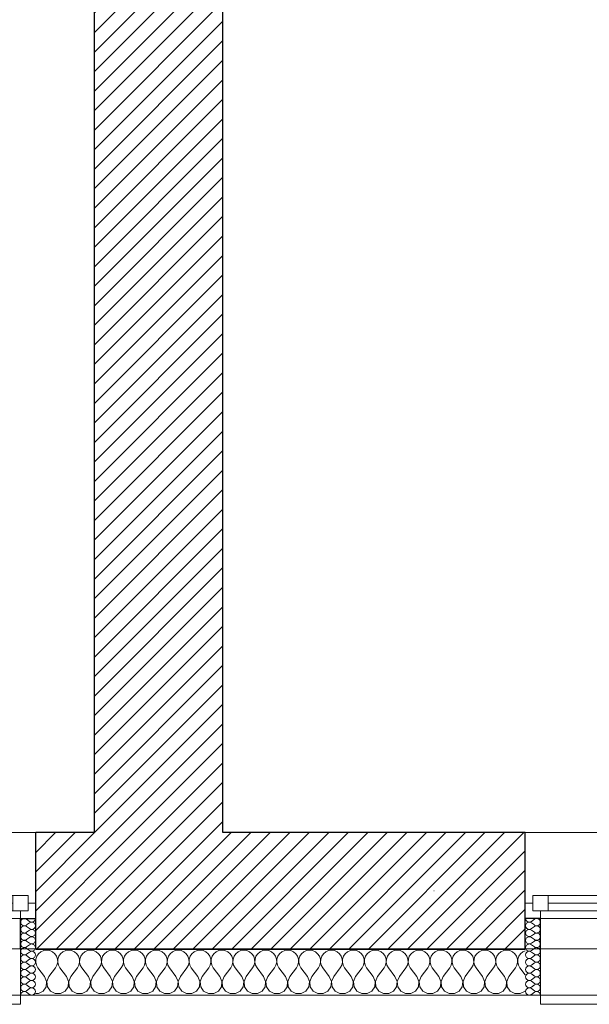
# Model space of a CAD drawing. Header units: millimetres. Extents: x -21056 to 421, y 9759 to 15589.
# Tile 48 of 120: x -4006 to -3820, y 9867 to 10188. Entities that reach past the tile are written whole.
import ezdxf

# ---------------------------------------------------------------- set-up
doc = ezdxf.new("R2010")
doc.units = ezdxf.units.MM
doc.header["$LTSCALE"] = 25
doc.header["$MEASUREMENT"] = 0
doc.linetypes.add('Kropki i Kreski', pattern=[670.277762, 352.777767, -176.388884, 0, -141.111112])
doc.linetypes.add('Przerywana', pattern=[240, 120, -120])
for name, color, linetype in [('Konstrukcja - Siatki mod', 7, 'Continuous'), ('KR_INW', 7, 'Continuous'), ('NAPIS_SODON', 7, 'Continuous'), ('Okna ArchiCADa', 7, 'Continuous')]:
    doc.layers.add(name, color=color, linetype=linetype)
for name, color, linetype, lineweight in [('Konstrukcja - Siatki mod_Nr_pióra__48', 1, 'Continuous', 15), ('KR_INW_Nr_pióra__101', 252, 'Continuous', 5), ('KR_INW_Nr_pióra__102', 3, 'Continuous', 5), ('KR_INW_Nr_pióra__27', 7, 'Continuous', 25), ('KR_INW_Nr_pióra__47', 7, 'Continuous', 15), ('NAPIS_SODON_Nr_pióra__1', 7, 'Continuous', 13), ('Okna ArchiCADa_Nr_pióra__1', 7, 'Continuous', 13), ('Okna ArchiCADa_Nr_pióra__27', 7, 'Continuous', 25)]:
    doc.layers.add(name, color=color, linetype=linetype, lineweight=lineweight)
pattern_1 = [(45, (0, 0), (-31.819804, 31.819804), [])]

# ---------------------------------------------------------------- blocks, each defined once
blk = doc.blocks.new('Strop_1', base_point=(179225, 121523.3))
at = {"layer": 'NAPIS_SODON_Nr_pióra__1', "linetype": 'Continuous', "flags": 128}
blk.add_lwpolyline([(179225, 121523.3), (179225.9, 107003.8), (250898.3, 107008.3), (250897.4, 121527.8)], close=True, dxfattribs=at)
blk = doc.blocks.new('*X226')
at = {"layer": 'KR_INW_Nr_pióra__102', "linetype": 'Continuous'}
for p, q in [((207679.2, 106972.5), (207678.7, 106962.6)), ((207682.3, 106981.8), (207679.2, 106972.5)), ((207687.9, 106989.9), (207682.3, 106981.8)), ((207695.5, 106996.2), (207687.9, 106989.9)), ((207704.5, 107000.2), (207695.5, 106996.2)), ((207714.3, 107001.6), (207704.5, 107000.2)), ((207724, 107000.2), (207714.3, 107001.6)), ((207733.1, 106996.2), (207724, 107000.2)), ((207740.6, 106989.9), (207733.1, 106996.2)), ((207746.2, 106981.8), (207740.6, 106989.9)), ((207749.4, 106972.5), (207746.2, 106981.8)), ((207749.9, 106962.6), (207749.4, 106972.5)), ((207750.6, 106972.5), (207750.1, 106962.6)), ((207753.8, 106981.8), (207750.6, 106972.5)), ((207759.4, 106989.9), (207753.8, 106981.8)), ((207766.9, 106996.2), (207759.4, 106989.9)), ((207776, 107000.2), (207766.9, 106996.2)), ((207785.7, 107001.6), (207776, 107000.2)), ((207795.5, 107000.2), (207785.7, 107001.6)), ((207804.5, 106996.2), (207795.5, 107000.2)), ((207812.1, 106989.9), (207804.5, 106996.2)), ((207817.7, 106981.8), (207812.1, 106989.9)), ((207820.8, 106972.5), (207817.7, 106981.8)), ((207821.3, 106962.6), (207820.8, 106972.5)), ((207822.1, 106972.5), (207821.6, 106962.6)), ((207825.2, 106981.8), (207822.1, 106972.5)), ((207830.8, 106989.9), (207825.2, 106981.8)), ((207838.4, 106996.2), (207830.8, 106989.9)), ((207847.4, 107000.2), (207838.4, 106996.2)), ((207857.1, 107001.6), (207847.4, 107000.2)), ((207866.9, 107000.2), (207857.1, 107001.6)), ((207875.9, 106996.2), (207866.9, 107000.2)), ((207883.5, 106989.9), (207875.9, 106996.2)), ((207889.1, 106981.8), (207883.5, 106989.9)), ((207892.2, 106972.5), (207889.1, 106981.8)), ((207892.7, 106962.6), (207892.2, 106972.5)), ((207893.5, 106972.5), (207893, 106962.6)), ((207896.6, 106981.8), (207893.5, 106972.5)), ((207902.2, 106989.9), (207896.6, 106981.8)), ((207909.8, 106996.2), (207902.2, 106989.9)), ((207918.8, 107000.2), (207909.8, 106996.2)), ((207928.6, 107001.6), (207918.8, 107000.2)), ((207938.3, 107000.2), (207928.6, 107001.6)), ((207947.3, 106996.2), (207938.3, 107000.2)), ((207954.9, 106989.9), (207947.3, 106996.2)), ((207960.5, 106981.8), (207954.9, 106989.9)), ((207963.7, 106972.5), (207960.5, 106981.8)), ((207964.1, 106962.6), (207963.7, 106972.5)), ((207964.9, 106972.5), (207964.4, 106962.6)), ((207968.1, 106981.8), (207964.9, 106972.5)), ((207973.6, 106989.9), (207968.1, 106981.8)), ((207981.2, 106996.2), (207973.6, 106989.9)), ((207990.2, 107000.2), (207981.2, 106996.2)), ((208000, 107001.6), (207990.2, 107000.2)), ((208009.8, 107000.2), (208000, 107001.6)), ((208018.8, 106996.2), (208009.8, 107000.2)), ((208026.4, 106989.9), (208018.8, 106996.2)), ((208031.9, 106981.8), (208026.4, 106989.9)), ((208035.1, 106972.5), (208031.9, 106981.8)), ((208035.6, 106962.6), (208035.1, 106972.5)), ((208036.3, 106972.5), (208035.9, 106962.6)), ((208039.5, 106981.8), (208036.3, 106972.5)), ((208045.1, 106989.9), (208039.5, 106981.8)), ((208052.7, 106996.2), (208045.1, 106989.9)), ((208061.7, 107000.2), (208052.7, 106996.2)), ((208071.4, 107001.6), (208061.7, 107000.2)), ((208081.2, 107000.2), (208071.4, 107001.6)), ((208090.2, 106996.2), (208081.2, 107000.2)), ((208097.8, 106989.9), (208090.2, 106996.2)), ((208103.4, 106981.8), (208097.8, 106989.9)), ((208106.5, 106972.5), (208103.4, 106981.8)), ((208107, 106962.6), (208106.5, 106972.5)), ((208107.8, 106972.5), (208107.3, 106962.6)), ((208110.9, 106981.8), (208107.8, 106972.5)), ((208116.5, 106989.9), (208110.9, 106981.8)), ((208124.1, 106996.2), (208116.5, 106989.9)), ((208133.1, 107000.2), (208124.1, 106996.2)), ((208142.9, 107001.6), (208133.1, 107000.2)), ((208152.6, 107000.2), (208142.9, 107001.6)), ((208161.6, 106996.2), (208152.6, 107000.2)), ((208169.2, 106989.9), (208161.6, 106996.2)), ((208174.8, 106981.8), (208169.2, 106989.9)), ((208177.9, 106972.5), (208174.8, 106981.8)), ((208178.4, 106962.6), (208177.9, 106972.5)), ((208179.2, 106972.5), (208178.7, 106962.6)), ((208182.3, 106981.8), (208179.2, 106972.5)), ((208187.9, 106989.9), (208182.3, 106981.8)), ((208195.5, 106996.2), (208187.9, 106989.9)), ((208204.5, 107000.2), (208195.5, 106996.2)), ((208214.3, 107001.6), (208204.5, 107000.2)), ((208224, 107000.2), (208214.3, 107001.6)), ((208233.1, 106996.2), (208224, 107000.2)), ((208240.6, 106989.9), (208233.1, 106996.2)), ((208246.2, 106981.8), (208240.6, 106989.9)), ((208249.4, 106972.5), (208246.2, 106981.8)), ((208249.9, 106962.6), (208249.4, 106972.5)), ((208250.6, 106972.5), (208250.1, 106962.6)), ((208253.8, 106981.8), (208250.6, 106972.5)), ((208259.4, 106989.9), (208253.8, 106981.8)), ((208266.9, 106996.2), (208259.4, 106989.9)), ((208276, 107000.2), (208266.9, 106996.2)), ((208285.7, 107001.6), (208276, 107000.2)), ((208295.5, 107000.2), (208285.7, 107001.6)), ((208304.5, 106996.2), (208295.5, 107000.2)), ((208312.1, 106989.9), (208304.5, 106996.2)), ((208317.7, 106981.8), (208312.1, 106989.9)), ((208320.8, 106972.5), (208317.7, 106981.8)), ((208321.3, 106962.6), (208320.8, 106972.5)), ((208322.1, 106972.5), (208321.6, 106962.6)), ((208325.2, 106981.8), (208322.1, 106972.5)), ((208330.8, 106989.9), (208325.2, 106981.8)), ((208338.4, 106996.2), (208330.8, 106989.9)), ((208347.4, 107000.2), (208338.4, 106996.2)), ((208357.1, 107001.6), (208347.4, 107000.2)), ((208366.9, 107000.2), (208357.1, 107001.6)), ((208375.9, 106996.2), (208366.9, 107000.2)), ((208383.5, 106989.9), (208375.9, 106996.2)), ((208389.1, 106981.8), (208383.5, 106989.9)), ((208392.2, 106972.5), (208389.1, 106981.8)), ((208392.7, 106962.6), (208392.2, 106972.5)), ((208393.5, 106972.5), (208393, 106962.6)), ((208396.6, 106981.8), (208393.5, 106972.5)), ((208402.2, 106989.9), (208396.6, 106981.8)), ((208409.8, 106996.2), (208402.2, 106989.9)), ((208418.8, 107000.2), (208409.8, 106996.2)), ((208428.6, 107001.6), (208418.8, 107000.2)), ((208438.3, 107000.2), (208428.6, 107001.6)), ((208447.3, 106996.2), (208438.3, 107000.2)), ((208454.9, 106989.9), (208447.3, 106996.2)), ((208460.5, 106981.8), (208454.9, 106989.9)), ((208463.7, 106972.5), (208460.5, 106981.8)), ((208464.1, 106962.6), (208463.7, 106972.5)), ((208464.9, 106972.5), (208464.4, 106962.6)), ((208468.1, 106981.8), (208464.9, 106972.5)), ((208473.6, 106989.9), (208468.1, 106981.8)), ((208481.2, 106996.2), (208473.6, 106989.9)), ((208490.2, 107000.2), (208481.2, 106996.2)), ((208500, 107001.6), (208490.2, 107000.2)), ((208509.8, 107000.2), (208500, 107001.6)), ((208518.8, 106996.2), (208509.8, 107000.2)), ((208526.4, 106989.9), (208518.8, 106996.2)), ((208531.9, 106981.8), (208526.4, 106989.9)), ((208535.1, 106972.5), (208531.9, 106981.8)), ((208535.6, 106962.6), (208535.1, 106972.5)), ((208536.3, 106972.5), (208535.9, 106962.6)), ((208539.5, 106981.8), (208536.3, 106972.5)), ((208545.1, 106989.9), (208539.5, 106981.8)), ((208552.7, 106996.2), (208545.1, 106989.9)), ((208561.7, 107000.2), (208552.7, 106996.2)), ((208571.4, 107001.6), (208561.7, 107000.2)), ((208581.2, 107000.2), (208571.4, 107001.6)), ((208590.2, 106996.2), (208581.2, 107000.2)), ((208597.8, 106989.9), (208590.2, 106996.2)), ((208603.4, 106981.8), (208597.8, 106989.9)), ((208606.5, 106972.5), (208603.4, 106981.8)), ((208607, 106962.6), (208606.5, 106972.5)), ((208607.8, 106972.5), (208607.3, 106962.6)), ((208610.9, 106981.8), (208607.8, 106972.5)), ((208616.5, 106989.9), (208610.9, 106981.8)), ((208624.1, 106996.2), (208616.5, 106989.9)), ((208633.1, 107000.2), (208624.1, 106996.2)), ((208642.9, 107001.6), (208633.1, 107000.2)), ((208652.6, 107000.2), (208642.9, 107001.6)), ((208661.6, 106996.2), (208652.6, 107000.2)), ((208669.2, 106989.9), (208661.6, 106996.2)), ((208674.8, 106981.8), (208669.2, 106989.9)), ((208677.9, 106972.5), (208674.8, 106981.8)), ((208678.4, 106962.6), (208677.9, 106972.5)), ((208679.2, 106972.5), (208678.7, 106962.6)), ((208682.3, 106981.8), (208679.2, 106972.5)), ((208687.9, 106989.9), (208682.3, 106981.8)), ((208695.5, 106996.2), (208687.9, 106989.9)), ((208704.5, 107000.2), (208695.5, 106996.2)), ((208714.3, 107001.6), (208704.5, 107000.2)), ((208724, 107000.2), (208714.3, 107001.6)), ((208733.1, 106996.2), (208724, 107000.2)), ((208740.6, 106989.9), (208733.1, 106996.2)), ((208746.2, 106981.8), (208740.6, 106989.9)), ((208749.4, 106972.5), (208746.2, 106981.8)), ((208749.9, 106962.6), (208749.4, 106972.5)), ((208750.6, 106972.5), (208750.1, 106962.6)), ((208753.8, 106981.8), (208750.6, 106972.5)), ((208759.4, 106989.9), (208753.8, 106981.8)), ((208766.9, 106996.2), (208759.4, 106989.9)), ((208776, 107000.2), (208766.9, 106996.2)), ((208785.7, 107001.6), (208776, 107000.2)), ((208795.5, 107000.2), (208785.7, 107001.6)), ((208804.5, 106996.2), (208795.5, 107000.2)), ((208812.1, 106989.9), (208804.5, 106996.2)), ((208817.7, 106981.8), (208812.1, 106989.9)), ((208820.8, 106972.5), (208817.7, 106981.8)), ((208821.3, 106962.6), (208820.8, 106972.5)), ((208822.1, 106972.5), (208821.6, 106962.6)), ((208825.2, 106981.8), (208822.1, 106972.5)), ((208830.8, 106989.9), (208825.2, 106981.8)), ((208838.4, 106996.2), (208830.8, 106989.9)), ((208847.4, 107000.2), (208838.4, 106996.2)), ((208857.1, 107001.6), (208847.4, 107000.2)), ((208866.9, 107000.2), (208857.1, 107001.6)), ((208875.9, 106996.2), (208866.9, 107000.2)), ((208883.5, 106989.9), (208875.9, 106996.2)), ((208889.1, 106981.8), (208883.5, 106989.9)), ((208892.2, 106972.5), (208889.1, 106981.8)), ((208892.7, 106962.6), (208892.2, 106972.5)), ((208893.5, 106972.5), (208893, 106962.6)), ((208896.6, 106981.8), (208893.5, 106972.5)), ((208902.2, 106989.9), (208896.6, 106981.8)), ((208909.8, 106996.2), (208902.2, 106989.9)), ((208918.8, 107000.2), (208909.8, 106996.2)), ((208928.6, 107001.6), (208918.8, 107000.2)), ((208938.3, 107000.2), (208928.6, 107001.6)), ((208947.3, 106996.2), (208938.3, 107000.2)), ((208954.9, 106989.9), (208947.3, 106996.2)), ((208960.5, 106981.8), (208954.9, 106989.9)), ((208963.7, 106972.5), (208960.5, 106981.8)), ((208964.1, 106962.6), (208963.7, 106972.5)), ((208964.9, 106972.5), (208964.4, 106962.6)), ((208968.1, 106981.8), (208964.9, 106972.5)), ((208973.6, 106989.9), (208968.1, 106981.8)), ((208981.2, 106996.2), (208973.6, 106989.9)), ((208990.2, 107000.2), (208981.2, 106996.2)), ((209000, 107001.6), (208990.2, 107000.2)), ((209009.8, 107000.2), (209000, 107001.6)), ((209018.8, 106996.2), (209009.8, 107000.2)), ((209026.4, 106989.9), (209018.8, 106996.2)), ((209031.9, 106981.8), (209026.4, 106989.9)), ((209035.1, 106972.5), (209031.9, 106981.8)), ((209035.6, 106962.6), (209035.1, 106972.5)), ((209036.3, 106972.5), (209035.9, 106962.6)), ((209039.5, 106981.8), (209036.3, 106972.5)), ((209045.1, 106989.9), (209039.5, 106981.8)), ((209052.7, 106996.2), (209045.1, 106989.9)), ((209061.7, 107000.2), (209052.7, 106996.2)), ((209071.4, 107001.6), (209061.7, 107000.2)), ((209081.2, 107000.2), (209071.4, 107001.6)), ((209090.2, 106996.2), (209081.2, 107000.2)), ((209097.8, 106989.9), (209090.2, 106996.2)), ((209103.4, 106981.8), (209097.8, 106989.9)), ((209106.5, 106972.5), (209103.4, 106981.8)), ((209107, 106962.6), (209106.5, 106972.5)), ((209107.8, 106972.5), (209107.3, 106962.6)), ((209110.9, 106981.8), (209107.8, 106972.5)), ((209116.5, 106989.9), (209110.9, 106981.8)), ((209124.1, 106996.2), (209116.5, 106989.9)), ((209133.1, 107000.2), (209124.1, 106996.2)), ((209142.9, 107001.6), (209133.1, 107000.2)), ((209152.6, 107000.2), (209142.9, 107001.6)), ((209161.6, 106996.2), (209152.6, 107000.2)), ((209169.2, 106989.9), (209161.6, 106996.2)), ((209174.8, 106981.8), (209169.2, 106989.9)), ((209177.9, 106972.5), (209174.8, 106981.8)), ((209178.4, 106962.6), (209177.9, 106972.5)), ((209179.2, 106972.5), (209178.7, 106962.6)), ((209182.3, 106981.8), (209179.2, 106972.5)), ((209187.9, 106989.9), (209182.3, 106981.8)), ((209195.5, 106996.2), (209187.9, 106989.9)), ((209204.5, 107000.2), (209195.5, 106996.2)), ((209214.3, 107001.6), (209204.5, 107000.2)), ((209224, 107000.2), (209214.3, 107001.6)), ((209233.1, 106996.2), (209224, 107000.2)), ((209240.6, 106989.9), (209233.1, 106996.2)), ((209246.2, 106981.8), (209240.6, 106989.9)), ((209249.4, 106972.5), (209246.2, 106981.8)), ((209249.9, 106962.6), (209249.4, 106972.5)), ((209250.6, 106972.5), (209250.1, 106962.6)), ((209253.8, 106981.8), (209250.6, 106972.5)), ((209259.4, 106989.9), (209253.8, 106981.8)), ((209266.9, 106996.2), (209259.4, 106989.9)), ((209275, 106999.8), (209266.9, 106996.2)), ((207678.4, 106962.6), (207678.3, 106965.5)), ((207678.3, 106962.1), (207678.4, 106962.6)), ((207678.7, 106962.6), (207680.9, 106953.1)), ((207680.9, 106953.1), (207685.7, 106944.4)), ((207707.1, 106915.9), (207685.7, 106944.4)), ((207721.4, 106915.9), (207742.9, 106944.4)), ((207742.9, 106944.4), (207747.6, 106953.1)), ((207747.6, 106953.1), (207749.9, 106962.6)), ((207750.1, 106962.6), (207752.4, 106953.1)), ((207752.4, 106953.1), (207757.1, 106944.4)), ((207778.6, 106915.9), (207757.1, 106944.4)), ((207792.9, 106915.9), (207814.3, 106944.4)), ((207814.3, 106944.4), (207819.1, 106953.1)), ((207819.1, 106953.1), (207821.3, 106962.6)), ((207821.6, 106962.6), (207823.8, 106953.1)), ((207823.8, 106953.1), (207828.6, 106944.4)), ((207850, 106915.9), (207828.6, 106944.4)), ((207864.3, 106915.9), (207885.7, 106944.4)), ((207885.7, 106944.4), (207890.5, 106953.1)), ((207890.5, 106953.1), (207892.7, 106962.6)), ((207893, 106962.6), (207895.2, 106953.1)), ((207895.2, 106953.1), (207900, 106944.4)), ((207921.4, 106915.9), (207900, 106944.4)), ((207935.7, 106915.9), (207957.1, 106944.4)), ((207957.1, 106944.4), (207961.9, 106953.1)), ((207961.9, 106953.1), (207964.1, 106962.6)), ((207964.4, 106962.6), (207966.7, 106953.1)), ((207966.7, 106953.1), (207971.4, 106944.4)), ((207992.9, 106915.9), (207971.4, 106944.4)), ((208007.1, 106915.9), (208028.6, 106944.4)), ((208028.6, 106944.4), (208033.3, 106953.1)), ((208033.3, 106953.1), (208035.6, 106962.6)), ((208035.9, 106962.6), (208038.1, 106953.1)), ((208038.1, 106953.1), (208042.9, 106944.4)), ((208064.3, 106915.9), (208042.9, 106944.4)), ((208078.6, 106915.9), (208100, 106944.4)), ((208100, 106944.4), (208104.8, 106953.1)), ((208104.8, 106953.1), (208107, 106962.6)), ((208107.3, 106962.6), (208109.5, 106953.1)), ((208109.5, 106953.1), (208114.3, 106944.4)), ((208135.7, 106915.9), (208114.3, 106944.4)), ((208150, 106915.9), (208171.4, 106944.4)), ((208171.4, 106944.4), (208176.2, 106953.1)), ((208176.2, 106953.1), (208178.4, 106962.6)), ((208178.7, 106962.6), (208180.9, 106953.1)), ((208180.9, 106953.1), (208185.7, 106944.4)), ((208207.1, 106915.9), (208185.7, 106944.4)), ((208221.4, 106915.9), (208242.9, 106944.4)), ((208242.9, 106944.4), (208247.6, 106953.1)), ((208247.6, 106953.1), (208249.9, 106962.6)), ((208250.1, 106962.6), (208252.4, 106953.1)), ((208252.4, 106953.1), (208257.1, 106944.4)), ((208278.6, 106915.9), (208257.1, 106944.4)), ((208292.9, 106915.9), (208314.3, 106944.4)), ((208314.3, 106944.4), (208319.1, 106953.1)), ((208319.1, 106953.1), (208321.3, 106962.6)), ((208321.6, 106962.6), (208323.8, 106953.1)), ((208323.8, 106953.1), (208328.6, 106944.4)), ((208350, 106915.9), (208328.6, 106944.4)), ((208364.3, 106915.9), (208385.7, 106944.4)), ((208385.7, 106944.4), (208390.5, 106953.1)), ((208390.5, 106953.1), (208392.7, 106962.6)), ((208393, 106962.6), (208395.2, 106953.1)), ((208395.2, 106953.1), (208400, 106944.4)), ((208421.4, 106915.9), (208400, 106944.4)), ((208435.7, 106915.9), (208457.1, 106944.4)), ((208457.1, 106944.4), (208461.9, 106953.1)), ((208461.9, 106953.1), (208464.1, 106962.6)), ((208464.4, 106962.6), (208466.7, 106953.1)), ((208466.7, 106953.1), (208471.4, 106944.4)), ((208492.9, 106915.9), (208471.4, 106944.4)), ((208507.1, 106915.9), (208528.6, 106944.4)), ((208528.6, 106944.4), (208533.3, 106953.1)), ((208533.3, 106953.1), (208535.6, 106962.6)), ((208535.9, 106962.6), (208538.1, 106953.1)), ((208538.1, 106953.1), (208542.9, 106944.4)), ((208564.3, 106915.9), (208542.9, 106944.4)), ((208578.6, 106915.9), (208600, 106944.4)), ((208600, 106944.4), (208604.8, 106953.1)), ((208604.8, 106953.1), (208607, 106962.6)), ((208607.3, 106962.6), (208609.5, 106953.1)), ((208609.5, 106953.1), (208614.3, 106944.4)), ((208635.7, 106915.9), (208614.3, 106944.4)), ((208650, 106915.9), (208671.4, 106944.4)), ((208671.4, 106944.4), (208676.2, 106953.1)), ((208676.2, 106953.1), (208678.4, 106962.6)), ((208678.7, 106962.6), (208680.9, 106953.1)), ((208680.9, 106953.1), (208685.7, 106944.4)), ((208707.1, 106915.9), (208685.7, 106944.4)), ((208721.4, 106915.9), (208742.9, 106944.4)), ((208742.9, 106944.4), (208747.6, 106953.1)), ((208747.6, 106953.1), (208749.9, 106962.6)), ((208750.1, 106962.6), (208752.4, 106953.1)), ((208752.4, 106953.1), (208757.1, 106944.4)), ((208778.6, 106915.9), (208757.1, 106944.4)), ((208792.9, 106915.9), (208814.3, 106944.4)), ((208814.3, 106944.4), (208819.1, 106953.1)), ((208819.1, 106953.1), (208821.3, 106962.6)), ((208821.6, 106962.6), (208823.8, 106953.1)), ((208823.8, 106953.1), (208828.6, 106944.4)), ((208850, 106915.9), (208828.6, 106944.4)), ((208864.3, 106915.9), (208885.7, 106944.4)), ((208885.7, 106944.4), (208890.5, 106953.1)), ((208890.5, 106953.1), (208892.7, 106962.6)), ((208893, 106962.6), (208895.2, 106953.1)), ((208895.2, 106953.1), (208900, 106944.4)), ((208921.4, 106915.9), (208900, 106944.4)), ((208935.7, 106915.9), (208957.1, 106944.4)), ((208957.1, 106944.4), (208961.9, 106953.1)), ((208961.9, 106953.1), (208964.1, 106962.6)), ((208964.4, 106962.6), (208966.7, 106953.1)), ((208966.7, 106953.1), (208971.4, 106944.4)), ((208992.9, 106915.9), (208971.4, 106944.4)), ((209007.1, 106915.9), (209028.6, 106944.4)), ((209028.6, 106944.4), (209033.3, 106953.1)), ((209033.3, 106953.1), (209035.6, 106962.6)), ((209035.9, 106962.6), (209038.1, 106953.1)), ((209038.1, 106953.1), (209042.9, 106944.4)), ((209064.3, 106915.9), (209042.9, 106944.4)), ((209078.6, 106915.9), (209100, 106944.4)), ((209100, 106944.4), (209104.8, 106953.1)), ((209104.8, 106953.1), (209107, 106962.6)), ((209107.3, 106962.6), (209109.5, 106953.1)), ((209109.5, 106953.1), (209114.3, 106944.4)), ((209135.7, 106915.9), (209114.3, 106944.4)), ((209150, 106915.9), (209171.4, 106944.4)), ((209171.4, 106944.4), (209176.2, 106953.1)), ((209176.2, 106953.1), (209178.4, 106962.6)), ((209178.7, 106962.6), (209180.9, 106953.1)), ((209180.9, 106953.1), (209185.7, 106944.4)), ((209207.1, 106915.9), (209185.7, 106944.4)), ((209221.4, 106915.9), (209242.9, 106944.4)), ((209242.9, 106944.4), (209247.6, 106953.1)), ((209247.6, 106953.1), (209249.9, 106962.6)), ((209250.1, 106962.6), (209252.4, 106953.1)), ((209252.4, 106953.1), (209257.1, 106944.4)), ((209275, 106920.7), (209257.1, 106944.4)), ((207713.9, 106899.8), (207707.1, 106915.9)), ((207721.4, 106915.9), (207714.7, 106899.8)), ((207785.3, 106899.8), (207778.6, 106915.9)), ((207792.9, 106915.9), (207786.1, 106899.8)), ((207856.7, 106899.8), (207850, 106915.9)), ((207864.3, 106915.9), (207857.6, 106899.8)), ((207928.2, 106899.8), (207921.4, 106915.9)), ((207935.7, 106915.9), (207929, 106899.8)), ((207999.6, 106899.8), (207992.9, 106915.9)), ((208007.1, 106915.9), (208000.4, 106899.8)), ((208071, 106899.8), (208064.3, 106915.9)), ((208078.6, 106915.9), (208071.8, 106899.8)), ((208142.4, 106899.8), (208135.7, 106915.9)), ((208150, 106915.9), (208143.3, 106899.8)), ((208213.9, 106899.8), (208207.1, 106915.9)), ((208221.4, 106915.9), (208214.7, 106899.8)), ((208285.3, 106899.8), (208278.6, 106915.9)), ((208292.9, 106915.9), (208286.1, 106899.8)), ((208356.7, 106899.8), (208350, 106915.9)), ((208364.3, 106915.9), (208357.6, 106899.8)), ((208428.2, 106899.8), (208421.4, 106915.9)), ((208435.7, 106915.9), (208429, 106899.8)), ((208499.6, 106899.8), (208492.9, 106915.9)), ((208507.1, 106915.9), (208500.4, 106899.8)), ((208571, 106899.8), (208564.3, 106915.9)), ((208578.6, 106915.9), (208571.8, 106899.8)), ((208642.4, 106899.8), (208635.7, 106915.9)), ((208650, 106915.9), (208643.3, 106899.8)), ((208713.9, 106899.8), (208707.1, 106915.9)), ((208721.4, 106915.9), (208714.7, 106899.8)), ((208785.3, 106899.8), (208778.6, 106915.9)), ((208792.9, 106915.9), (208786.1, 106899.8)), ((208856.7, 106899.8), (208850, 106915.9)), ((208864.3, 106915.9), (208857.6, 106899.8)), ((208928.2, 106899.8), (208921.4, 106915.9)), ((208935.7, 106915.9), (208929, 106899.8)), ((208999.6, 106899.8), (208992.9, 106915.9)), ((209007.1, 106915.9), (209000.4, 106899.8)), ((209071, 106899.8), (209064.3, 106915.9)), ((209078.6, 106915.9), (209071.8, 106899.8)), ((209142.4, 106899.8), (209135.7, 106915.9)), ((209150, 106915.9), (209143.3, 106899.8)), ((209213.9, 106899.8), (209207.1, 106915.9)), ((209221.4, 106915.9), (209214.7, 106899.8)), ((207702.6, 106868), (207712.2, 106882.5)), ((207712.2, 106882.5), (207713.9, 106899.8)), ((207714.7, 106899.8), (207716.3, 106882.5)), ((207716.3, 106882.5), (207726, 106868)), ((207774, 106868), (207783.7, 106882.5)), ((207783.7, 106882.5), (207785.3, 106899.8)), ((207786.1, 106899.8), (207787.8, 106882.5)), ((207787.8, 106882.5), (207797.4, 106868)), ((207845.5, 106868), (207855.1, 106882.5)), ((207855.1, 106882.5), (207856.7, 106899.8)), ((207857.6, 106899.8), (207859.2, 106882.5)), ((207859.2, 106882.5), (207868.8, 106868)), ((207916.9, 106868), (207926.5, 106882.5)), ((207926.5, 106882.5), (207928.2, 106899.8)), ((207929, 106899.8), (207930.6, 106882.5)), ((207930.6, 106882.5), (207940.3, 106868)), ((207988.3, 106868), (207997.9, 106882.5)), ((207997.9, 106882.5), (207999.6, 106899.8)), ((208000.4, 106899.8), (208002.1, 106882.5)), ((208002.1, 106882.5), (208011.7, 106868)), ((208059.7, 106868), (208069.4, 106882.5)), ((208069.4, 106882.5), (208071, 106899.8)), ((208071.8, 106899.8), (208073.5, 106882.5)), ((208073.5, 106882.5), (208083.1, 106868)), ((208131.2, 106868), (208140.8, 106882.5)), ((208140.8, 106882.5), (208142.4, 106899.8)), ((208143.3, 106899.8), (208144.9, 106882.5)), ((208144.9, 106882.5), (208154.5, 106868)), ((208202.6, 106868), (208212.2, 106882.5)), ((208212.2, 106882.5), (208213.9, 106899.8)), ((208214.7, 106899.8), (208216.3, 106882.5)), ((208216.3, 106882.5), (208226, 106868)), ((208274, 106868), (208283.7, 106882.5)), ((208283.7, 106882.5), (208285.3, 106899.8)), ((208286.1, 106899.8), (208287.8, 106882.5)), ((208287.8, 106882.5), (208297.4, 106868)), ((208345.5, 106868), (208355.1, 106882.5)), ((208355.1, 106882.5), (208356.7, 106899.8)), ((208357.6, 106899.8), (208359.2, 106882.5)), ((208359.2, 106882.5), (208368.8, 106868)), ((208416.9, 106868), (208426.5, 106882.5)), ((208426.5, 106882.5), (208428.2, 106899.8)), ((208429, 106899.8), (208430.6, 106882.5)), ((208430.6, 106882.5), (208440.3, 106868)), ((208488.3, 106868), (208497.9, 106882.5)), ((208497.9, 106882.5), (208499.6, 106899.8)), ((208500.4, 106899.8), (208502.1, 106882.5)), ((208502.1, 106882.5), (208511.7, 106868)), ((208559.7, 106868), (208569.4, 106882.5)), ((208569.4, 106882.5), (208571, 106899.8)), ((208571.8, 106899.8), (208573.5, 106882.5)), ((208573.5, 106882.5), (208583.1, 106868)), ((208631.2, 106868), (208640.8, 106882.5)), ((208640.8, 106882.5), (208642.4, 106899.8)), ((208643.3, 106899.8), (208644.9, 106882.5)), ((208644.9, 106882.5), (208654.5, 106868)), ((208702.6, 106868), (208712.2, 106882.5)), ((208712.2, 106882.5), (208713.9, 106899.8)), ((208714.7, 106899.8), (208716.3, 106882.5)), ((208716.3, 106882.5), (208726, 106868)), ((208774, 106868), (208783.7, 106882.5)), ((208783.7, 106882.5), (208785.3, 106899.8)), ((208786.1, 106899.8), (208787.8, 106882.5)), ((208787.8, 106882.5), (208797.4, 106868)), ((208845.5, 106868), (208855.1, 106882.5)), ((208855.1, 106882.5), (208856.7, 106899.8)), ((208857.6, 106899.8), (208859.2, 106882.5)), ((208859.2, 106882.5), (208868.8, 106868)), ((208916.9, 106868), (208926.5, 106882.5)), ((208926.5, 106882.5), (208928.2, 106899.8)), ((208929, 106899.8), (208930.6, 106882.5)), ((208930.6, 106882.5), (208940.3, 106868)), ((208988.3, 106868), (208997.9, 106882.5)), ((208997.9, 106882.5), (208999.6, 106899.8)), ((209000.4, 106899.8), (209002.1, 106882.5)), ((209002.1, 106882.5), (209011.7, 106868)), ((209059.7, 106868), (209069.4, 106882.5)), ((209069.4, 106882.5), (209071, 106899.8)), ((209071.8, 106899.8), (209073.5, 106882.5)), ((209073.5, 106882.5), (209083.1, 106868)), ((209131.2, 106868), (209140.8, 106882.5)), ((209140.8, 106882.5), (209142.4, 106899.8)), ((209143.3, 106899.8), (209144.9, 106882.5)), ((209144.9, 106882.5), (209154.5, 106868)), ((209202.6, 106868), (209212.2, 106882.5)), ((209212.2, 106882.5), (209213.9, 106899.8)), ((209214.7, 106899.8), (209216.3, 106882.5)), ((209216.3, 106882.5), (209226, 106868)), ((207678.3, 106859.8), (207687.3, 106859.8)), ((207687.3, 106859.8), (207702.6, 106868)), ((207726, 106868), (207741.3, 106859.8)), ((207741.3, 106859.8), (207758.7, 106859.8)), ((207758.7, 106859.8), (207774, 106868)), ((207797.4, 106868), (207812.7, 106859.8)), ((207812.7, 106859.8), (207830.1, 106859.8)), ((207830.1, 106859.8), (207845.5, 106868)), ((207868.8, 106868), (207884.2, 106859.8)), ((207884.2, 106859.8), (207901.6, 106859.8)), ((207901.6, 106859.8), (207916.9, 106868)), ((207940.3, 106868), (207955.6, 106859.8)), ((207955.6, 106859.8), (207973, 106859.8)), ((207973, 106859.8), (207988.3, 106868)), ((208011.7, 106868), (208027, 106859.8)), ((208027, 106859.8), (208044.4, 106859.8)), ((208044.4, 106859.8), (208059.7, 106868)), ((208083.1, 106868), (208098.4, 106859.8)), ((208098.4, 106859.8), (208115.8, 106859.8)), ((208115.8, 106859.8), (208131.2, 106868)), ((208154.5, 106868), (208169.9, 106859.8)), ((208169.9, 106859.8), (208187.3, 106859.8)), ((208187.3, 106859.8), (208202.6, 106868)), ((208226, 106868), (208241.3, 106859.8)), ((208241.3, 106859.8), (208258.7, 106859.8)), ((208258.7, 106859.8), (208274, 106868)), ((208297.4, 106868), (208312.7, 106859.8)), ((208312.7, 106859.8), (208330.1, 106859.8)), ((208330.1, 106859.8), (208345.5, 106868)), ((208368.8, 106868), (208384.2, 106859.8)), ((208384.2, 106859.8), (208401.6, 106859.8)), ((208401.6, 106859.8), (208416.9, 106868)), ((208440.3, 106868), (208455.6, 106859.8)), ((208455.6, 106859.8), (208473, 106859.8)), ((208473, 106859.8), (208488.3, 106868)), ((208511.7, 106868), (208527, 106859.8)), ((208527, 106859.8), (208544.4, 106859.8)), ((208544.4, 106859.8), (208559.7, 106868)), ((208583.1, 106868), (208598.4, 106859.8)), ((208598.4, 106859.8), (208615.8, 106859.8)), ((208615.8, 106859.8), (208631.2, 106868)), ((208654.5, 106868), (208669.9, 106859.8)), ((208669.9, 106859.8), (208687.3, 106859.8)), ((208687.3, 106859.8), (208702.6, 106868)), ((208726, 106868), (208741.3, 106859.8)), ((208741.3, 106859.8), (208758.7, 106859.8)), ((208758.7, 106859.8), (208774, 106868)), ((208797.4, 106868), (208812.7, 106859.8)), ((208812.7, 106859.8), (208830.1, 106859.8)), ((208830.1, 106859.8), (208845.5, 106868)), ((208868.8, 106868), (208884.2, 106859.8)), ((208884.2, 106859.8), (208901.6, 106859.8)), ((208901.6, 106859.8), (208916.9, 106868)), ((208940.3, 106868), (208955.6, 106859.8)), ((208955.6, 106859.8), (208973, 106859.8)), ((208973, 106859.8), (208988.3, 106868)), ((209011.7, 106868), (209027, 106859.8)), ((209027, 106859.8), (209044.4, 106859.8)), ((209044.4, 106859.8), (209059.7, 106868)), ((209083.1, 106868), (209098.4, 106859.8)), ((209098.4, 106859.8), (209115.8, 106859.8)), ((209115.8, 106859.8), (209131.2, 106868)), ((209154.5, 106868), (209169.9, 106859.8)), ((209169.9, 106859.8), (209187.3, 106859.8)), ((209187.3, 106859.8), (209202.6, 106868)), ((209226, 106868), (209241.3, 106859.8)), ((209241.3, 106859.8), (209258.7, 106859.8)), ((209258.7, 106859.8), (209274, 106868)), ((209274, 106868), (209275, 106869.4))]:
    blk.add_line(p, q, dxfattribs=at)
blk = doc.blocks.new('*X262')
at = {"layer": 'KR_INW_Nr_pióra__102', "linetype": 'Continuous'}
for p, q in [((207658.1, 107095.6), (207648.5, 107102.8)), ((207658.1, 107090.9), (207648.5, 107083.7)), ((207658.1, 107071.8), (207648.5, 107079)), ((207658.1, 107067), (207648.5, 107059.9)), ((207658.1, 107048), (207648.5, 107055.1)), ((207658.1, 107043.2), (207648.5, 107036.1)), ((207658.1, 107024.2), (207648.5, 107031.3)), ((207658.1, 107019.4), (207648.5, 107012.3)), ((207658.1, 107000.4), (207648.5, 107007.5)), ((207658.1, 106995.6), (207648.5, 106988.5)), ((207658.1, 106976.6), (207648.5, 106983.7)), ((207658.1, 106971.8), (207648.5, 106964.7)), ((207658.1, 106952.8), (207648.5, 106959.9)), ((207658.1, 106948), (207648.5, 106940.9)), ((207658.1, 106929), (207648.5, 106936.1)), ((207658.1, 106924.2), (207648.5, 106917)), ((207658.1, 106905.1), (207648.5, 106912.3)), ((207658.1, 106900.4), (207648.5, 106893.2)), ((207658.1, 106881.3), (207648.5, 106888.5)), ((207658.1, 106876.6), (207648.5, 106869.4)), ((207658.1, 106857.5), (207648.5, 106864.7))]:
    blk.add_line(p, q, dxfattribs=at)
for centre, start, end in [((207641.4, 107093.2), 53.1301, 180), ((207665.2, 107105.1), 233.1301, 0), ((207641.4, 107093.2), 180, 306.8699), ((207641.4, 107069.4), 53.1301, 180), ((207641.4, 107069.4), 180, 306.8699), ((207665.2, 107081.3), 233.1301, 126.8699), ((207665.2, 107057.5), 233.1301, 126.8699), ((207641.4, 107045.6), 53.1301, 180), ((207641.4, 107045.6), 180, 306.8699), ((207665.2, 107033.7), 233.1301, 126.8699), ((207641.4, 107021.8), 53.1301, 180), ((207641.4, 107021.8), 180, 306.8699), ((207641.4, 106998), 53.1301, 180), ((207665.2, 107009.9), 233.1301, 126.8699), ((207641.4, 106998), 180, 306.8699), ((207641.4, 106974.2), 53.1301, 180), ((207641.4, 106974.2), 180, 306.8699), ((207665.2, 106986.1), 233.1301, 126.8699), ((207665.2, 106962.3), 233.1301, 126.8699), ((207641.4, 106950.4), 53.1301, 180), ((207641.4, 106950.4), 180, 306.8699), ((207665.2, 106938.5), 233.1301, 126.8699), ((207641.4, 106926.6), 53.1301, 180), ((207641.4, 106926.6), 180, 306.8699), ((207641.4, 106902.8), 53.1301, 180), ((207665.2, 106914.7), 233.1301, 126.8699), ((207641.4, 106902.8), 180, 306.8699), ((207641.4, 106879), 53.1301, 180), ((207641.4, 106879), 180, 306.8699), ((207665.2, 106890.9), 233.1301, 126.8699), ((207665.2, 106867), 233.1301, 126.8699), ((207641.4, 106855.1), 53.1301, 180)]:
    blk.add_arc(centre, 11.9, start, end, dxfattribs=at)
blk = doc.blocks.new('*X263')
at = {"layer": 'KR_INW_Nr_pióra__102', "linetype": 'Continuous'}
for p, q in [((209295.2, 107095.6), (209304.7, 107102.8)), ((209295.2, 107090.9), (209304.7, 107083.7)), ((209295.2, 107071.8), (209304.7, 107079)), ((209295.2, 107067), (209304.7, 107059.9)), ((209295.2, 107048), (209304.7, 107055.1)), ((209295.2, 107043.2), (209304.7, 107036.1)), ((209295.2, 107024.2), (209304.7, 107031.3)), ((209295.2, 107019.4), (209304.7, 107012.3)), ((209295.2, 107000.4), (209304.7, 107007.5)), ((209295.2, 106995.6), (209304.7, 106988.5)), ((209295.2, 106976.6), (209304.7, 106983.7)), ((209295.2, 106971.8), (209304.7, 106964.7)), ((209295.2, 106952.8), (209304.7, 106959.9)), ((209295.2, 106948), (209304.7, 106940.9)), ((209295.2, 106929), (209304.7, 106936.1)), ((209295.2, 106924.2), (209304.7, 106917)), ((209295.2, 106905.1), (209304.7, 106912.3)), ((209295.2, 106900.4), (209304.7, 106893.2)), ((209295.2, 106881.3), (209304.7, 106888.5)), ((209295.2, 106876.6), (209304.7, 106869.4)), ((209295.2, 106857.5), (209304.7, 106864.7))]:
    blk.add_line(p, q, dxfattribs=at)
for centre, start, end in [((209288, 107105.1), 180, 306.8699), ((209311.9, 107093.2), 0, 126.8699), ((209288, 107081.3), 53.1301, 306.8699), ((209288, 107057.5), 53.1301, 306.8699), ((209311.9, 107093.2), 233.1301, 0), ((209311.9, 107069.4), 0, 126.8699), ((209311.9, 107069.4), 233.1301, 0), ((209288, 107033.7), 53.1301, 306.8699), ((209311.9, 107045.6), 0, 126.8699), ((209311.9, 107045.6), 233.1301, 0), ((209288, 107009.9), 53.1301, 306.8699), ((209311.9, 107021.8), 0, 126.8699), ((209311.9, 107021.8), 233.1301, 0), ((209311.9, 106998), 0, 126.8699), ((209288, 106986.1), 53.1301, 306.8699), ((209288, 106962.3), 53.1301, 306.8699), ((209311.9, 106998), 233.1301, 0), ((209311.9, 106974.2), 0, 126.8699), ((209311.9, 106974.2), 233.1301, 0), ((209288, 106938.5), 53.1301, 306.8699), ((209311.9, 106950.4), 0, 126.8699), ((209311.9, 106950.4), 233.1301, 0), ((209288, 106914.7), 53.1301, 306.8699), ((209311.9, 106926.6), 0, 126.8699), ((209311.9, 106926.6), 233.1301, 0), ((209311.9, 106902.8), 0, 126.8699), ((209288, 106890.9), 53.1301, 306.8699), ((209288, 106867), 53.1301, 306.8699), ((209311.9, 106902.8), 233.1301, 0), ((209311.9, 106879), 0, 126.8699), ((209311.9, 106879), 233.1301, 0), ((209311.9, 106855.1), 0, 126.8699)]:
    blk.add_arc(centre, 11.9, start, end, dxfattribs=at)
blk = doc.blocks.new('Okno dwuskrzydłowe 19_5')
at = {"layer": 'Okna ArchiCADa_Nr_pióra__1', "linetype": 'Continuous'}
for p, q in [((-566.8, 230), (566.8, 230)), ((-566.8, 0), (-541.8, 0)), ((-541.8, 25), (-491.8, 25)), ((-541.8, -25), (-541.8, 25)), ((-541.8, 0), (-541.8, -25)), ((-491.8, 25), (-50, 25)), ((-491.8, 25), (-491.8, -25)), ((-491.8, 25), (-50, 25)), ((-491.8, 0), (-50, 0)), ((-50, -25), (-50, 25)), ((-50, 25), (0, 25)), ((0, 25), (0, -25)), ((0, 25), (50, 25)), ((0, -25), (0, 25)), ((50, 25), (491.8, 25)), ((50, 25), (50, -25)), ((50, 25), (491.8, 25)), ((50, 0), (491.8, 0)), ((491.8, -25), (491.8, 25)), ((491.8, 25), (541.8, 25)), ((541.8, 25), (541.8, -25)), ((541.8, -25), (541.8, 0)), ((541.8, 0), (566.8, 0)), ((-541.8, -25), (-516.8, -25)), ((-491.8, -25), (-541.8, -25)), ((-516.8, -25), (-516.8, -50)), ((-50, -25), (-491.8, -25)), ((0, -25), (-50, -25)), ((50, -25), (0, -25)), ((491.8, -25), (50, -25)), ((541.8, -25), (491.8, -25)), ((516.8, -50), (516.8, -25)), ((516.8, -25), (541.8, -25)), ((-516.8, -50), (-566.8, -50)), ((0, -50), (-516.8, -50)), ((516.8, -50), (0, -50)), ((566.8, -50), (516.8, -50)), ((-516.8, -300), (-516.8, -330)), ((516.8, -330), (516.8, -300)), ((-516.8, -330), (516.8, -330))]:
    blk.add_line(p, q, dxfattribs=at)
at = {"layer": 'Okna ArchiCADa_Nr_pióra__1', "linetype": 'Przerywana'}
blk.add_line((-516.8, -300), (516.8, -300), dxfattribs=at)
at = {"layer": 'Okna ArchiCADa_Nr_pióra__27', "linetype": 'Continuous'}
for p, q in [((-566.8, -50), (-566.8, 0)), ((566.8, -50), (566.8, 0)), ((-516.8, -50), (-566.8, -50)), ((516.8, -50), (566.8, -50))]:
    blk.add_line(p, q, dxfattribs=at)
blk = doc.blocks.new('Ściana_3', base_point=(179075.1, 106855.1))
at = {"layer": 'KR_INW_Nr_pióra__101', "linetype": 'Continuous'}
h = blk.add_hatch(dxfattribs=at)
h.set_pattern_fill('Cegła_licówka', color=256, style=0, pattern_type=2)
h.set_pattern_definition(pattern_1)
h.paths.add_polyline_path([(207678.3, 107105.1), (207678.3, 107005.1), (209275, 107005.1), (209275, 107105.1), (209275, 107155.1), (209275, 107385.1), (207678.3, 107385.1), (207678.3, 107155.1)])
at = {"layer": 'KR_INW_Nr_pióra__27', "linetype": 'Continuous'}
for p, q in [((207678.3, 107155.1), (207678.3, 107385.1)), ((209275, 107155.1), (209275, 107385.1)), ((207678.3, 107105.1), (207678.3, 107155.1)), ((209275, 107105.1), (209275, 107155.1)), ((207628.3, 107005.1), (207628.3, 107105.1)), ((207628.3, 107105.1), (207678.3, 107105.1)), ((207678.3, 107005.1), (207678.3, 107105.1)), ((209275, 107005.1), (209275, 107105.1)), ((209325, 107105.1), (209275, 107105.1)), ((209325, 107005.1), (209325, 107105.1)), ((207678.3, 107005.1), (209275, 107005.1))]:
    blk.add_line(p, q, dxfattribs=at)
at = {"layer": 'KR_INW_Nr_pióra__27', "linetype": 'Continuous', "flags": 128}
for points in [[(207868.7, 107385.1), (207678.3, 107385.1)], [(209275, 107385.1), (208288.7, 107385.1)]]:
    blk.add_lwpolyline(points, dxfattribs=at)
at = {"layer": 'KR_INW_Nr_pióra__47', "linetype": 'Continuous'}
for p, q in [((207678.3, 107105.1), (207628.3, 107105.1)), ((207628.3, 107105.1), (207628.3, 106855.1)), ((209275, 107105.1), (209325, 107105.1)), ((209325, 107105.1), (209325, 106855.1)), ((207628.3, 106855.1), (207628.3, 107005.1)), ((209325, 106855.1), (209325, 107005.1)), ((207678.3, 106855.1), (207628.3, 106855.1)), ((209275, 106855.1), (209325, 106855.1))]:
    blk.add_line(p, q, dxfattribs=at)
at = {"layer": 'KR_INW_Nr_pióra__47', "linetype": 'Continuous', "flags": 128}
blk.add_lwpolyline([(207678.3, 106855.1), (209275, 106855.1)], dxfattribs=at)
at = {"layer": 'KR_INW'}
for name in ['*X262', '*X263', '*X226']:
    blk.add_blockref(name, (0, 0), dxfattribs=at)
at = {"layer": 'Okna ArchiCADa', "color": 21, "linetype": 'Continuous', "lineweight": 13, "true_color": 0xff9955, "zscale": 1000}
for p in [(207111.5, 107155.1), (209841.7, 107155.1)]:
    blk.add_blockref('Okno dwuskrzydłowe 19_5', p, dxfattribs=at)
blk = doc.blocks.new('Ściana_37', base_point=(207868.7, 111420.7))
at = {"layer": 'KR_INW_Nr_pióra__101', "linetype": 'Continuous'}
h = blk.add_hatch(dxfattribs=at)
h.set_pattern_fill('Cegła_licówka', color=256, style=0, pattern_type=2)
h.set_pattern_definition(pattern_1)
h.paths.add_polyline_path([(207868.7, 111420.7), (207868.7, 107385.1), (208288.7, 107385.1), (208288.7, 111420.7)])
at = {"layer": 'KR_INW_Nr_pióra__27', "linetype": 'Continuous', "flags": 128}
for points in [[(207868.7, 111420.7), (207868.7, 107385.1)], [(208288.7, 107385.1), (208288.7, 111057.5)]]:
    blk.add_lwpolyline(points, dxfattribs=at)
blk = doc.blocks.new('Standardowy znacznik siatki_8')
at = {"layer": 'Konstrukcja - Siatki mod_Nr_pióra__48', "linetype": 'Kropki i Kreski'}
blk.add_line((1000, 0), (72912, 0), dxfattribs=at)

msp = doc.modelspace()

# ---------------------------------------------------------------- block references
at = {"layer": 'Konstrukcja - Siatki mod', "color": 8, "linetype": 'Continuous', "lineweight": 13, "xscale": 0.1, "yscale": 0.1, "zscale": 100}
msp.add_blockref('Standardowy znacznik siatki_8', (-6969.92, 9904.44), dxfattribs=at)
at = {"layer": 'KR_INW', "xscale": 0.1, "yscale": 0.1, "zscale": 0.1}
for name, p in [('Ściana_37', (-3981.98, 10327)), ('Ściana_3', (-6861.34, 9870.44))]:
    msp.add_blockref(name, p, dxfattribs=at)
at = {"layer": 'NAPIS_SODON', "linetype": 'Continuous', "xscale": 0.1, "yscale": 0.1, "zscale": 0.1}
msp.add_blockref('Strop_1', (-6846.35, 11337.26), dxfattribs=at)

doc.saveas('drawing.dxf')
